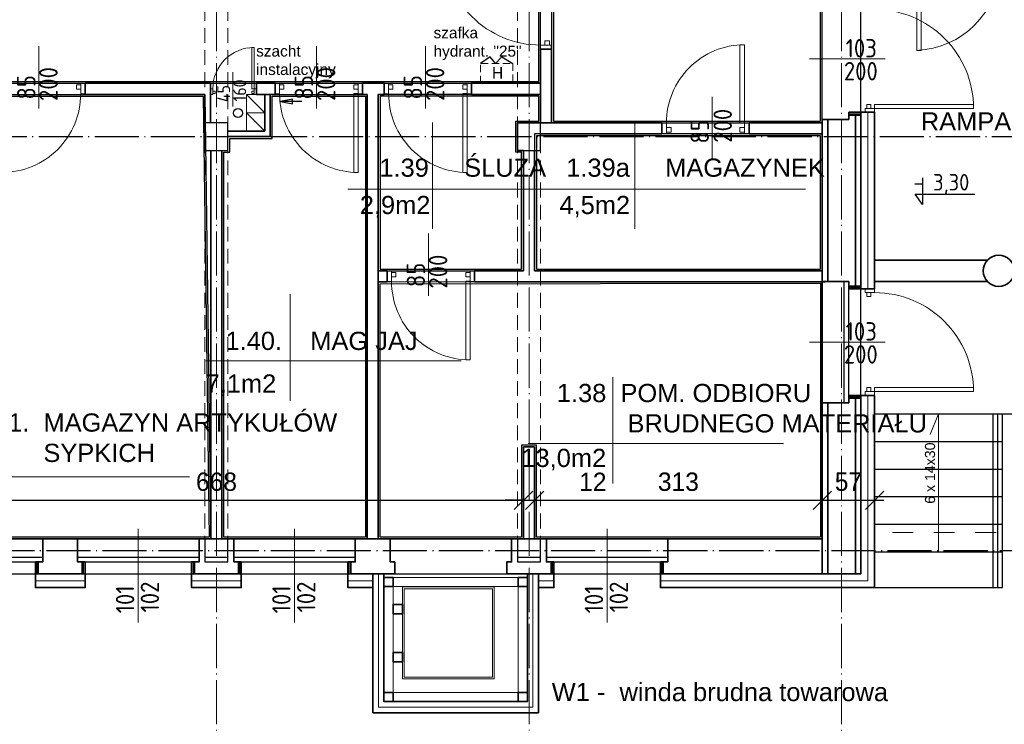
# Model space of a CAD drawing. Header units: millimetres. Extents: x -642 to 14033, y 1994 to 13520.
# Tile 70 of 72: x 11253 to 12324, y 11058 to 11825. Entities that reach past the tile are written whole.
import ezdxf

# ---------------------------------------------------------------- set-up
doc = ezdxf.new("R2010")
doc.units = ezdxf.units.MM
for name, pattern in [('3', [1, 0.5, -0.5]), ('ACAD_ISO04W100', [30.5, 24, -3, 0.5, -3]), ('KRESKOWA_X2', [12, 8, -4])]:
    doc.linetypes.add(name, pattern=pattern)
for name, color, linetype, lineweight in [('drzwi', 140, 'Continuous', 13), ('KOMINY', 43, 'Continuous', 15), ('opisy drzwi', 40, 'Continuous', 13), ('opisy pom', 3, 'Continuous', 18), ('OPISY POM. 100', 150, 'Continuous', 20), ('opisy pom.50', 3, 'Continuous', 20), ('przerywana', 7, 'KRESKOWA_X2', 9), ('sciany', 4, 'Continuous', 35), ('symetria', 7, 'ACAD_ISO04W100', 9), ('słupy', 2, 'Continuous', 30), ('wymiary', 1, 'Continuous', 13), ('ściany-OCIEPLENIE', 201, 'Continuous', 9)]:
    doc.layers.add(name, color=color, linetype=linetype, lineweight=lineweight)
doc.layers.add('kanalizacja', color=210, linetype='Continuous')
doc.layers.add('POWIERZCHNIA', color=123, linetype='Continuous', plot=False)
doc.styles.add('ISO', font='isocp.shx')
doc.styles.add('ROMANS', font='ROMANS')
doc.styles.add('SYSTEM', font='TXT')
doc.linetypes.add('BATTING', pattern='A,0.0001,-0.1,[134,ltypeshp.shx,S=0.1,R=0,X=-0.1,Y=0],-0.2,[134,ltypeshp.shx,S=0.1,R=180,X=0.1,Y=0],-0.1', length=0.4001)
doc.dimstyles.new('Jacek2', dxfattribs={"dimscale": 2, "dimtxt": 10, "dimasz": 10, "dimexe": 15, "dimexo": 15, "dimgap": 5, "dimtad": 1, "dimdec": 0, "dimzin": 0, "dimdsep": 46, "dimtxsty": 'Standard', "dimblk": 'OBLIQUE', "dimcen": 0, "dimdle": 5, "dimadec": 1, "dimazin": 0, "dimtfac": 1, "dimtdec": 0, "dimtofl": 0, "dimtmove": 0, "dimatfit": 3, "dimfxl": 1, "dimtolj": 1, "dimtzin": 0, "dimarcsym": 0})

# ---------------------------------------------------------------- blocks, each defined once
blk = doc.blocks.new('_OBLIQUE')
at = {"color": 0, "linetype": 'ByBlock'}
blk.add_line((-0.5, -0.5), (0.5, 0.5), dxfattribs=at)
blk = doc.blocks.new('*D218')
at = {"layer": 'Defpoints', "color": 0, "transparency": 16777216}
for p in [(11801.1, 11302), (11133.1, 11259.9), (11801.1, 11259.9)]:
    blk.add_point(p, dxfattribs=at)
at = {"layer": 'wymiary', "color": 0, "lineweight": -2, "transparency": 16777216}
for p, q in [((11133.1, 11289.9), (11133.1, 11332)), ((11801.1, 11289.9), (11801.1, 11332)), ((11123.1, 11302), (11811.1, 11302))]:
    blk.add_line(p, q, dxfattribs=at)
at = {"layer": 'wymiary', "color": 0, "lineweight": -2, "transparency": 16777216, "xscale": 20, "yscale": 20, "zscale": 20, "rotation": 180}
blk.add_blockref('_OBLIQUE', (11133.1, 11302), dxfattribs=at)
at = {"layer": 'wymiary', "color": 0, "lineweight": -2, "transparency": 16777216, "xscale": 20, "yscale": 20, "zscale": 20}
blk.add_blockref('_OBLIQUE', (11801.1, 11302), dxfattribs=at)
at = {"layer": 'wymiary', "color": 0, "transparency": 16777216, "insert": (11467.1, 11322), "char_height": 20, "attachment_point": 5}
blk.add_mtext('\\A1;668', dxfattribs=at)
blk = doc.blocks.new('*D219')
at = {"layer": 'Defpoints', "color": 0, "transparency": 16777216}
for p in [(11813.1, 11302), (11801.1, 11259.9), (11813.1, 11259.9)]:
    blk.add_point(p, dxfattribs=at)
at = {"layer": 'wymiary', "color": 0, "lineweight": -2, "transparency": 16777216}
for p, q in [((11801.1, 11289.9), (11801.1, 11332)), ((11813.1, 11289.9), (11813.1, 11332)), ((11801.1, 11302), (11781.1, 11302)), ((11813.1, 11302), (11899.8, 11302))]:
    blk.add_line(p, q, dxfattribs=at)
at = {"layer": 'wymiary', "color": 0, "lineweight": -2, "transparency": 16777216, "xscale": 20, "yscale": 20, "zscale": 20}
blk.add_blockref('_OBLIQUE', (11801.1, 11302), dxfattribs=at)
at = {"layer": 'wymiary', "color": 0, "lineweight": -2, "transparency": 16777216, "xscale": 20, "yscale": 20, "zscale": 20, "rotation": 180}
blk.add_blockref('_OBLIQUE', (11813.1, 11302), dxfattribs=at)
at = {"layer": 'wymiary', "color": 0, "transparency": 16777216, "insert": (11876.5, 11322), "char_height": 20, "attachment_point": 5}
blk.add_mtext('\\A1;12', dxfattribs=at)
blk = doc.blocks.new('*D220')
at = {"layer": 'Defpoints', "color": 0, "transparency": 16777216}
for p in [(12126.1, 11302), (11813.1, 11259.9), (12126.1, 11259.9)]:
    blk.add_point(p, dxfattribs=at)
at = {"layer": 'wymiary', "color": 0, "lineweight": -2, "transparency": 16777216}
for p, q in [((11813.1, 11289.9), (11813.1, 11332)), ((12126.1, 11289.9), (12126.1, 11332)), ((11803.1, 11302), (12136.1, 11302))]:
    blk.add_line(p, q, dxfattribs=at)
at = {"layer": 'wymiary', "color": 0, "lineweight": -2, "transparency": 16777216, "xscale": 20, "yscale": 20, "zscale": 20, "rotation": 180}
blk.add_blockref('_OBLIQUE', (11813.1, 11302), dxfattribs=at)
at = {"layer": 'wymiary', "color": 0, "lineweight": -2, "transparency": 16777216, "xscale": 20, "yscale": 20, "zscale": 20}
blk.add_blockref('_OBLIQUE', (12126.1, 11302), dxfattribs=at)
at = {"layer": 'wymiary', "color": 0, "transparency": 16777216, "insert": (11969.6, 11322), "char_height": 20, "attachment_point": 5}
blk.add_mtext('\\A1;313', dxfattribs=at)
blk = doc.blocks.new('*D221')
at = {"layer": 'Defpoints', "color": 0, "transparency": 16777216}
for p in [(12183.1, 11302), (12126.1, 11259.9), (12183.1, 11259.9)]:
    blk.add_point(p, dxfattribs=at)
at = {"layer": 'wymiary', "color": 0, "lineweight": -2, "transparency": 16777216}
for p, q in [((12126.1, 11289.9), (12126.1, 11332)), ((12183.1, 11289.9), (12183.1, 11332)), ((12116.1, 11302), (12193.1, 11302))]:
    blk.add_line(p, q, dxfattribs=at)
at = {"layer": 'wymiary', "color": 0, "lineweight": -2, "transparency": 16777216, "xscale": 20, "yscale": 20, "zscale": 20, "rotation": 180}
blk.add_blockref('_OBLIQUE', (12126.1, 11302), dxfattribs=at)
at = {"layer": 'wymiary', "color": 0, "lineweight": -2, "transparency": 16777216, "xscale": 20, "yscale": 20, "zscale": 20}
blk.add_blockref('_OBLIQUE', (12183.1, 11302), dxfattribs=at)
at = {"layer": 'wymiary', "color": 0, "transparency": 16777216, "insert": (12154.6, 11322), "char_height": 20, "attachment_point": 5}
blk.add_mtext('\\A1;57', dxfattribs=at)
blk = doc.blocks.new('*D411')
at = {"layer": 'Defpoints', "color": 0, "transparency": 16777216}
for p in [(12322.1, 11395.9), (12393, 11395.9), (12322.1, 11206.9)]:
    blk.add_point(p, dxfattribs=at)
at = {"layer": 'opisy pom.50', "color": 0, "lineweight": -2, "transparency": 16777216}
for p, q in [((12393, 11196.9), (12393, 11405.9)), ((12352.1, 11395.9), (12423, 11395.9)), ((12352.1, 11206.9), (12423, 11206.9))]:
    blk.add_line(p, q, dxfattribs=at)
at = {"layer": 'opisy pom.50', "color": 0, "lineweight": -2, "transparency": 16777216, "xscale": 20, "yscale": 20, "zscale": 20}
for p, rotation in [((12393, 11395.9), 90), ((12393, 11206.9), 270)]:
    blk.add_blockref('_OBLIQUE', p, dxfattribs=dict(at, rotation=rotation))
at = {"layer": 'opisy pom.50', "color": 0, "transparency": 16777216, "insert": (12373, 11301.4), "char_height": 20, "attachment_point": 5, "rotation": 90}
blk.add_mtext('\\A1;189', dxfattribs=at)

msp = doc.modelspace()

# ---------------------------------------------------------------- linework, layer by layer
for p, q in [((12126.1, 11221.9), (12126.1, 12597.4)), ((12168.1, 11221.9), (12168.1, 12597.4)), ((12126.1, 11715.9), (12126.1, 11847.9)), ((12126.1, 11545.9), (12126.1, 11677.9)), ((12126.1, 11407.9), (12126.1, 11539.9)), ((12150.1, 11407.9), (12150.1, 11539.9)), ((12155.1, 11415.9), (12155.1, 11531.9)), ((12183.1, 11395.9), (12322.1, 11395.9)), ((12183.1, 11395.9), (12339.1, 11395.9)), ((12312.1, 11206.9), (12312.1, 11395.9)), ((12317.1, 11215.9), (12317.1, 11395.9)), ((12317.1, 11206.9), (12317.1, 11395.9)), ((12322.1, 11215.9), (12322.1, 11395.9)), ((12183.1, 11365.9), (12322.1, 11365.9)), ((12183.1, 11335.9), (12322.1, 11335.9)), ((12183.1, 11305.9), (12322.1, 11305.9)), ((12183.1, 11275.9), (12322.1, 11275.9)), ((12322.1, 11206.9), (12322.1, 11275.9)), ((8720.1, 11259.9), (12126.1, 11259.9)), ((11788.1, 11259.9), (12126.1, 11259.9)), ((11146.1, 11240), (11278.1, 11240)), ((11316.1, 11240), (11448.1, 11240)), ((11454.6, 11240), (11479.6, 11240)), ((11454.6, 11240), (11479.6, 11240)), ((11486.1, 11240), (11618.1, 11240)), ((11794.6, 11240), (11819.6, 11240)), ((11794.6, 11240), (11819.6, 11240)), ((11826.1, 11240), (11958.1, 11240)), ((12183.1, 11245.9), (12322.1, 11245.9)), ((8720.1, 11221.9), (12168.1, 11221.9)), ((12183.1, 11206.9), (12322.1, 11206.9))]:
    msp.add_line(p, q)
at = {"linetype": 'ACAD_ISO04W100', "ltscale": 2}
for p, q in [((476.7, 11697.4), (13301.1, 11697.4)), ((8720.1, 11247.4), (13301.1, 11247.4))]:
    msp.add_line(p, q, dxfattribs=at)
at = {"ltscale": 2}
for p, q in [((11146.1, 11234.9), (11278.1, 11234.9)), ((11316.1, 11234.9), (11448.1, 11234.9)), ((11454.6, 11234.9), (11479.6, 11234.9)), ((11454.6, 11234.9), (11479.6, 11234.9)), ((11486.1, 11234.9), (11618.1, 11234.9)), ((11794.6, 11234.9), (11819.6, 11234.9)), ((11794.6, 11234.9), (11819.6, 11234.9)), ((11826.1, 11234.9), (11958.1, 11234.9))]:
    msp.add_line(p, q, dxfattribs=at)
for points in [[(11770.5, 11776.9), (11764.7, 11784.4), (11754.5, 11776.9)], [(11770.5, 11776.9), (11777.7, 11784.4), (11789.5, 11776.9)]]:
    msp.add_lwpolyline(points)
msp.add_lwpolyline([(12235, 11652.5), (12235, 11623.7), (12227.2, 11634.7), (12292, 11634.7)], dxfattribs=at)
at = {"layer": 'drzwi'}
for points in [[(11649.3, 11082.9), (11805.3, 11082.9), (11805.3, 11218), (11649.3, 11218)], [(11659.3, 11092.9), (11795.3, 11092.9), (11795.3, 11208), (11659.3, 11208)], [(11669.3, 11107.7), (11769.3, 11107.7), (11769.3, 11207.7), (11669.3, 11207.7)], [(11671.3, 11109.7), (11767.3, 11109.7), (11767.3, 11205.7), (11671.3, 11205.7)]]:
    msp.add_lwpolyline(points, close=True, dxfattribs=at)
for points in [[(12228.9, 11881.9, 0), (12233.6, 11881.9, 0), (12233.6, 11791.2, 0), (12228.9, 11791.2, 0), (12228.9, 11881.9, 0)], [(11508.1, 11749.4, 0), (11505.6, 11749.4, 0), (11505.6, 11794.4, 0), (11508.1, 11794.4, 0), (11508.1, 11749.4, 0)], [(11831.1, 11797, 0), (11831.1, 11792.4, 0), (11819.6, 11792.4, 0), (11819.6, 11797, 0), (11831.1, 11797, 0)], [(11829.2, 11797, 0), (11829.2, 11801.8, 0), (11824.4, 11801.8, 0), (11824.4, 11797, 0), (11829.2, 11797, 0)], [(12041.6, 11712.4, 0), (12036.6, 11712.4, 0), (12036.6, 11797.3, 0), (12041.6, 11797.4, 0), (12041.6, 11712.4, 0)], [(11319.4, 11753.7, 0), (11314.8, 11753.7, 0), (11314.8, 11748.9, 0), (11319.4, 11748.9, 0), (11319.4, 11753.7, 0)], [(11324.1, 11755.4, 0), (11319.4, 11755.4, 0), (11319.4, 11744, 0), (11324.1, 11744, 0), (11324.1, 11755.4, 0)], [(11531, 11755.4, 0), (11535.8, 11755.4, 0), (11535.8, 11744, 0), (11531, 11744, 0), (11531, 11755.4, 0)], [(11535.8, 11753.7, 0), (11540.4, 11753.7, 0), (11540.4, 11748.9, 0), (11535.8, 11748.9, 0), (11535.8, 11753.7, 0)], [(11621.3, 11753.7, 0), (11616.5, 11753.7, 0), (11616.5, 11748.9, 0), (11621.3, 11748.9, 0), (11621.3, 11753.7, 0)], [(11621.3, 11755.4, 0), (11626, 11755.4, 0), (11626, 11744, 0), (11621.3, 11744, 0), (11621.3, 11755.4, 0)], [(11649.6, 11755.4, 0), (11654.4, 11755.4, 0), (11654.4, 11744, 0), (11649.6, 11744, 0), (11649.6, 11755.4, 0)], [(11654.4, 11753.7, 0), (11659, 11753.7, 0), (11659, 11748.9, 0), (11654.4, 11748.9, 0), (11654.4, 11753.7, 0)], [(11739.9, 11753.7, 0), (11735.1, 11753.7, 0), (11735.1, 11748.9, 0), (11739.9, 11748.9, 0), (11739.9, 11753.7, 0)], [(11739.9, 11755.4, 0), (11744.6, 11755.4, 0), (11744.6, 11744, 0), (11739.9, 11744, 0), (11739.9, 11755.4, 0)], [(11463.1, 11743.4, 0), (11460.6, 11743.4, 0), (11460.6, 11749.4, 0), (11463.1, 11749.4, 0), (11463.1, 11743.4, 0)], [(11463.1, 11744.4, 0), (11465.6, 11744.4, 0), (11465.6, 11746.9, 0), (11463.1, 11746.9, 0), (11463.1, 11744.4, 0)], [(11508.1, 11744.4, 0), (11505.6, 11744.4, 0), (11505.6, 11746.9, 0), (11508.1, 11746.9, 0), (11508.1, 11744.4, 0)], [(11508.1, 11743.4, 0), (11510.6, 11743.4, 0), (11510.6, 11749.4, 0), (11508.1, 11749.4, 0), (11508.1, 11743.4, 0)], [(11621.3, 11744.2, 0), (11616.5, 11744.2, 0), (11616.5, 11658.5, 0), (11621.3, 11658.5, 0), (11621.3, 11744.2, 0)], [(11739.9, 11744.2, 0), (11735.1, 11744.2, 0), (11735.1, 11658.5, 0), (11739.9, 11658.5, 0), (11739.9, 11744.2, 0)], [(12174.6, 11728.2, 0), (12174.6, 11732.5, 0), (12178.8, 11732.5, 0), (12178.8, 11728.2, 0), (12174.6, 11728.2, 0)], [(12183.1, 11723.9, 0), (12183.1, 11732.5, 0), (12290.7, 11732.5, 0), (12290.7, 11728.2, 0), (12183.1, 11728.2, 0)], [(12172.8, 11728.2, 0), (12172.8, 11723.9, 0), (12183.1, 11723.9, 0), (12183.1, 11728.2, 0), (12172.8, 11728.2, 0)], [(11956.6, 11700.4, 0), (11951.6, 11700.4, 0), (11951.6, 11712.4, 0), (11956.6, 11712.4, 0), (11956.6, 11700.4, 0)], [(11956.6, 11702.4, 0), (11961.6, 11702.4, 0), (11961.6, 11707.4, 0), (11956.6, 11707.4, 0), (11956.6, 11702.4, 0)], [(12041.6, 11702.4, 0), (12036.6, 11702.4, 0), (12036.6, 11707.4, 0), (12041.6, 11707.4, 0), (12041.6, 11702.4, 0)], [(12041.6, 11700.4, 0), (12046.6, 11700.4, 0), (12046.6, 11712.4, 0), (12041.6, 11712.4, 0), (12041.6, 11700.4, 0)], [(11652.8, 11551.4, 0), (11657.6, 11551.4, 0), (11657.6, 11540, 0), (11652.8, 11540, 0), (11652.8, 11551.4, 0)], [(11657.6, 11549.7, 0), (11662.2, 11549.7, 0), (11662.2, 11544.9, 0), (11657.6, 11544.9, 0), (11657.6, 11549.7, 0)], [(11743.1, 11549.7, 0), (11738.3, 11549.7, 0), (11738.3, 11544.9, 0), (11743.1, 11544.9, 0), (11743.1, 11549.7, 0)], [(11743.1, 11551.4, 0), (11747.8, 11551.4, 0), (11747.8, 11540, 0), (11743.1, 11540, 0), (11743.1, 11551.4, 0)], [(11743.1, 11540.2, 0), (11738.3, 11540.2, 0), (11738.3, 11454.5, 0), (11743.1, 11454.5, 0), (11743.1, 11540.2, 0)], [(12172.8, 11527.8, 0), (12172.8, 11531.9, 0), (12183.1, 11531.9, 0), (12183.1, 11527.8, 0), (12172.8, 11527.8, 0)], [(12174.6, 11527.8, 0), (12174.6, 11523.6, 0), (12178.8, 11523.6, 0), (12178.8, 11527.8, 0), (12174.6, 11527.8, 0)], [(12172.8, 11420.2, 0), (12172.8, 11415.9, 0), (12183.1, 11415.9, 0), (12183.1, 11420.2, 0), (12172.8, 11420.2, 0)], [(12174.6, 11420.2, 0), (12174.6, 11424.5, 0), (12178.8, 11424.5, 0), (12178.8, 11420.2, 0), (12174.6, 11420.2, 0)], [(12183.1, 11415.9, 0), (12183.1, 11424.5, 0), (12290.7, 11424.5, 0), (12290.7, 11420.2, 0), (12183.1, 11420.2, 0)]]:
    msp.add_polyline3d(points, dxfattribs=at)
for centre, radius, start, end in [((11819.6, 11902.6), 105.6, 180.0002, 270.0002), ((12225.3, 11885.3), 94.1, 272.1785, 357.8252), ((12183.1, 11728.2), 107.6, 0, 90.0002), ((11508.1, 11749.4), 45, 90, 180), ((12041.6, 11712.4), 85, 90.001, 180.0014), ((11234, 11743.9), 85.4, 269.9186, 0.0853), ((11621.2, 11743.9), 85.4, 179.9147, 270.0814), ((11739.8, 11743.9), 85.4, 179.9147, 270.0814), ((11742.9, 11539.9), 85.4, 179.9147, 270.0814), ((12183.1, 11420.2), 107.6, 0, 90.0002)]:
    msp.add_arc(centre, radius, start, end, dxfattribs=at)
at = {"layer": 'kanalizacja'}
msp.add_circle((11490.5, 11723.1), 5, dxfattribs=at)
at = {"layer": 'KOMINY', "lineweight": 18}
for p, q in [((11499.6, 11743.4), (11519.6, 11723.4)), ((11499.6, 11723.4), (11519.6, 11703.4))]:
    msp.add_line(p, q, dxfattribs=at)
for points in [[(11519.6, 11723.4), (11499.6, 11723.4), (11499.6, 11743.4), (11519.6, 11743.4)], [(11519.6, 11703.4), (11499.6, 11703.4), (11499.6, 11723.4), (11519.6, 11723.4)]]:
    msp.add_lwpolyline(points, close=True, dxfattribs=at)
at = {"layer": 'KOMINY', "lineweight": 30}
msp.add_lwpolyline([(11560, 11735.8), (11536.7, 11735.8), (11549.8, 11733.2), (11549.8, 11738.3), (11536.7, 11735.8)], dxfattribs=at)
at = {"layer": 'opisy drzwi'}
for p, q in [((11273.8, 11728.2), (11273.8, 11796)), ((11575.8, 11728.2), (11575.8, 11796)), ((11694.4, 11728.2), (11694.4, 11796)), ((12112.3, 11781.9), (12194.6, 11781.9)), ((11485, 11767.4), (11485, 11730.2)), ((12006.4, 11673), (12006.4, 11740.8)), ((11697.6, 11524.2), (11697.6, 11592)), ((12112.3, 11473.9), (12194.6, 11473.9)), ((11382.1, 11270.7), (11382.1, 11169)), ((11552.1, 11270.7), (11552.1, 11169)), ((11892.1, 11270.7), (11892.1, 11169))]:
    msp.add_line(p, q, dxfattribs=at)
at = {"layer": 'opisy pom'}
for p, q in [((11702, 11597), (11702, 11712.8)), ((11922.2, 11597), (11922.2, 11712.8)), ((11610.1, 11640.4), (11887.8, 11640.4)), ((11830.2, 11640.4), (12107.9, 11640.4)), ((11547.4, 11410.2), (11547.4, 11526)), ((11455.5, 11453.6), (11733.2, 11453.6)), ((11898.1, 11320.1), (11898.1, 11435.8)), ((11806.1, 11363.5), (12083.8, 11363.5)), ((11160.2, 11327.3), (11437.9, 11327.3))]:
    msp.add_line(p, q, dxfattribs=at)
at = {"layer": 'opisy pom.50', "linetype": 'KRESKOWA_X2'}
msp.add_lwpolyline([(11789.5, 11776.9), (11789.5, 11755.4), (11754.5, 11755.4), (11754.5, 11776.9)], close=True, dxfattribs=at)
at = {"layer": 'POWIERZCHNIA'}
for points in [[(9433.1, 11985.4), (9433.1, 11755.4), (9930.1, 11755.4), (9930.1, 11697.4), (10094.6, 11697.4), (10094.6, 11755.4), (10119.6, 11755.4), (10119.6, 11584.9), (10269.6, 11584.9), (10269.6, 11755.4), (11819.6, 11755.4), (11819.6, 11985.4), (9433.1, 11985.4), (9433.1, 11985.4), (9433.1, 11985.4)], [(11165.6, 11743.4), (11454.6, 11743.4), (11461.1, 11259.9), (11133.1, 11259.9), (11133.1, 11682.4), (11139.6, 11682.4), (11139.6, 11697.4), (11165.6, 11697.4), (11165.6, 11743.4)], [(11525.6, 11743.4), (11631.1, 11743.4), (11631.1, 11259.9), (11473.1, 11259.9), (11473.1, 11682.4), (11479.6, 11682.4), (11479.6, 11697.4), (11525.6, 11697.4), (11525.6, 11743.4)], [(11643.1, 11551.4), (11801.1, 11551.4), (11801.1, 11682.4), (11794.6, 11682.4), (11794.6, 11712.4), (11819.6, 11712.4), (11819.6, 11743.4), (11643.1, 11743.4), (11643.1, 11551.4)], [(11643.1, 11539.4), (12126.1, 11539.9), (12126.1, 11259.9), (11813.1, 11259.9), (11813.1, 11359.9), (11801.1, 11359.9), (11801.1, 11259.9), (11643.1, 11259.9), (11643.1, 11539.4)]]:
    msp.add_lwpolyline(points, dxfattribs=at)
for points in [[(11831.6, 11712.4), (12126.1, 11712.4), (12126.1, 11985.4), (11831.6, 11985.4)], [(9435.1, 11983.4), (9435.1, 11757.4), (9932.1, 11757.4), (9932.1, 11699.4), (10092.6, 11699.4), (10092.6, 11757.4), (10121.6, 11757.4), (10121.6, 11586.9), (10267.6, 11586.9), (10267.6, 11757.4), (11817.6, 11757.4), (11817.6, 11983.4)], [(11833.6, 11714.4), (12124.1, 11714.4), (12124.1, 11983.4), (11833.6, 11983.4)], [(11167.6, 11741.4), (11452.7, 11741.4), (11459.1, 11261.9), (11135.1, 11261.9), (11135.1, 11680.4), (11141.6, 11680.4), (11141.6, 11695.4), (11167.6, 11695.4)], [(11527.6, 11741.4), (11629.1, 11741.4), (11629.1, 11261.9), (11475.1, 11261.9), (11475.1, 11680.4), (11481.6, 11680.4), (11481.6, 11695.4), (11527.6, 11695.4)], [(11645.1, 11553.4), (11799.1, 11553.4), (11799.1, 11680.4), (11792.6, 11680.4), (11792.6, 11714.4), (11817.6, 11714.4), (11817.6, 11741.4), (11645.1, 11741.4)], [(11813.1, 11551.4), (12126.1, 11551.4), (12126.1, 11700.4), (11813.1, 11700.4)], [(11815.1, 11553.4), (12124.1, 11553.4), (12124.1, 11698.4), (11815.1, 11698.4)], [(11645.1, 11537.4), (12124.1, 11537.9), (12124.1, 11261.9), (11815.1, 11261.9), (11815.1, 11361.9), (11799.1, 11361.9), (11799.1, 11261.9), (11645.1, 11261.9)]]:
    msp.add_lwpolyline(points, close=True, dxfattribs=at)
at = {"layer": 'przerywana', "linetype": 'KRESKOWA_X2', "ltscale": 2}
for p, q in [((11454.6, 12631.4), (11454.6, 11259.9)), ((11479.6, 12631.4), (11479.6, 11259.9)), ((11794.6, 12631.4), (11794.6, 11259.9)), ((11819.6, 12631.4), (11819.6, 11259.9))]:
    msp.add_line(p, q, dxfattribs=at)
at = {"layer": 'sciany'}
for p, q in [((11819.6, 11712.4), (11819.6, 11792.4)), ((11819.6, 11792.4), (11831.7, 11792.4)), ((11831.6, 11712.4), (11831.6, 11792.4)), ((11324.1, 11743.4), (11324.1, 11755.4)), ((11460.6, 11755.4), (11324.1, 11755.4)), ((11460.6, 11712.4), (11460.6, 11755.4)), ((11510.6, 11755.4), (11531, 11755.4)), ((11531, 11743.4), (11531, 11755.4)), ((11626, 11743.4), (11626, 11755.4)), ((11626, 11755.4), (11649.6, 11755.4)), ((11649.6, 11743.4), (11649.6, 11755.4)), ((11744.6, 11755.4), (11819.6, 11755.4)), ((11744.6, 11743.4), (11744.6, 11755.4)), ((11454.6, 11743.4), (11324.1, 11743.4)), ((11454.6, 11712.4), (11454.6, 11743.4)), ((11531, 11743.4), (11510.6, 11743.4)), ((11519.6, 11703.4), (11519.6, 11743.4)), ((11525.6, 11697.4), (11525.6, 11743.4)), ((11626, 11743.4), (11631.1, 11743.4)), ((11631.1, 11743.4), (11631.1, 11259.9)), ((11643.1, 11743.4), (11643.1, 11259.9)), ((11643.1, 11743.4), (11649.6, 11743.4)), ((11819.6, 11743.4), (11744.6, 11743.4)), ((12155.1, 11715.9), (12155.1, 11720.9)), ((12155.1, 11720.9), (12168.1, 11720.9)), ((12162.1, 11720.9), (12162.1, 11550.9)), ((12168.1, 11553.9), (12168.1, 11723.9)), ((12168.1, 11720.9), (12168.1, 11672.9)), ((12183.1, 11723.9), (12183.1, 11669.9)), ((12183.1, 11669.9), (12183.1, 11723.9)), ((11951.6, 11712.4), (11819.6, 11712.4)), ((11951.6, 11712.4), (11951.6, 11700.4)), ((12126.1, 11712.4), (12046.6, 11712.4)), ((12046.6, 11712.4), (12046.6, 11700.4)), ((12126.1, 11715.9), (12126.1, 11677.9)), ((12126.1, 11677.9), (12126.1, 11715.9)), ((12126.1, 11715.9), (12155.1, 11715.9)), ((12132.1, 11715.9), (12132.1, 11677.9)), ((11519.6, 11703.4), (11479.6, 11703.4)), ((11525.6, 11697.4), (11479.6, 11697.4)), ((11819.6, 11700.4), (11951.6, 11700.4)), ((12017.7, 11700.4), (12017.7, 11700.4)), ((12046.6, 11700.4), (12126.1, 11700.4)), ((11461.1, 11682.4), (11461.1, 11259.9)), ((11473.1, 11682.4), (11473.1, 11259.9)), ((11801.1, 11682.4), (11801.1, 11551.4)), ((11813.1, 11682.4), (11813.1, 11551.4)), ((12126.1, 11677.9), (12126.1, 11539.9)), ((12132.1, 11677.9), (12132.1, 11539.9)), ((12183.1, 11531.9), (12183.1, 11669.9)), ((12305.6, 11562.9), (12183.1, 11562.9)), ((11643.1, 11551.4), (11652.8, 11551.4)), ((11652.8, 11539.4), (11652.8, 11551.4)), ((11747.8, 11539.4), (11747.8, 11551.4)), ((11747.8, 11551.4), (11801.1, 11551.4)), ((11813.1, 11551.4), (12126.1, 11551.4)), ((12162.1, 11550.9), (12162.1, 11534.9)), ((12168.1, 11531.9), (12168.1, 11553.9)), ((12168.1, 11550.9), (12168.1, 11534.9)), ((12183.1, 11553.9), (12183.1, 11531.9)), ((11643.1, 11539.4), (11652.8, 11539.4)), ((11747.8, 11539.4), (12129.3, 11539.4)), ((12126.1, 11539.9), (12126.1, 11545.9)), ((12155.1, 11539.9), (12126.1, 11539.9)), ((12155.1, 11534.9), (12155.1, 11539.9)), ((12305.6, 11539.9), (12183.1, 11539.9)), ((12168.1, 11534.9), (12155.1, 11534.9)), ((12155.1, 11407.9), (12126.1, 11407.9)), ((12126.1, 11407.9), (12126.1, 11259.9)), ((12132.1, 11407.9), (12132.1, 11221.9)), ((12155.1, 11412.9), (12155.1, 11415.9)), ((12155.1, 11415.9), (12183.1, 11415.9)), ((12155.1, 11415.9), (12155.1, 11407.9)), ((12155.1, 11412.9), (12168.1, 11412.9)), ((12162.1, 11412.9), (12162.1, 11221.9)), ((12168.1, 11221.9), (12168.1, 11415.9)), ((12183.1, 11415.9), (12183.1, 11206.9)), ((12183.1, 11206.9), (12183.1, 11415.9)), ((11801.1, 11359.9), (11813.1, 11359.9)), ((11801.1, 11359.9), (11801.1, 11259.9)), ((11813.1, 11359.9), (11813.1, 11259.9)), ((11826.1, 11259.9), (11814.1, 11259.9)), ((12126.1, 11221.9), (12168.1, 11221.9))]:
    msp.add_line(p, q, dxfattribs=at)
for points in [[(11510.6, 11755.4), (11510.6, 11743.4)], [(12183.1, 11669.9), (12183.1, 11669.9), (12183.1, 11669.9), (12183.1, 11723.9), (12155.1, 11723.9), (12155.1, 11720.9)], [(12155.1, 11534.9), (12155.1, 11531.9), (12183.1, 11531.9), (12183.1, 11553.9), (12183.1, 11553.9), (12183.1, 11553.9)], [(11278.1, 11259.9), (11316.1, 11259.9), (11316.1, 11234.9), (11321.1, 11234.9), (11321.1, 11221.9), (11273.1, 11221.9), (11273.1, 11234.9), (11278.1, 11234.9), (11278.1, 11259.9)], [(11448.1, 11259.9), (11486.1, 11259.9), (11486.1, 11234.9), (11491.1, 11234.9), (11491.1, 11221.9), (11443.1, 11221.9), (11443.1, 11234.9), (11448.1, 11234.9), (11448.1, 11259.9)], [(11618.1, 11259.9), (11656.1, 11259.9), (11656.1, 11234.9), (11661.1, 11234.9), (11661.1, 11221.9), (11613.1, 11221.9), (11613.1, 11234.9), (11618.1, 11234.9), (11618.1, 11259.9)], [(11788.1, 11259.9), (11826.1, 11259.9), (11826.1, 11234.9), (11831.1, 11234.9), (11831.1, 11221.9), (11783.1, 11221.9), (11783.1, 11234.9), (11788.1, 11234.9), (11788.1, 11259.9)], [(11958.1, 11259.9), (12126.1, 11259.9), (12126.1, 11221.9), (12126.1, 11221.9), (12126.1, 11221.9), (11953.1, 11221.9), (11953.1, 11234.9), (11958.1, 11234.9), (11958.1, 11259.9)], [(11273.1, 11234.9), (11270.1, 11234.9), (11270.1, 11206.9), (11324.1, 11206.9), (11324.1, 11234.9), (11321.1, 11234.9)], [(11443.1, 11234.9), (11440.1, 11234.9), (11440.1, 11206.9), (11494.1, 11206.9), (11494.1, 11234.9), (11491.1, 11234.9)], [(11613.1, 11234.9), (11610.1, 11234.9), (11610.1, 11206.9), (11637.1, 11206.9), (11637.1, 11206.9), (11637.1, 11206.9)], [(11817.3, 11206.9), (11817.3, 11206.9), (11817.3, 11206.9), (11834.1, 11206.9), (11834.1, 11234.9), (11831.1, 11234.9)], [(11953.1, 11234.9), (11950.1, 11234.9), (11950.1, 11206.9), (12183.1, 11206.9), (12183.1, 11234.9), (12183.1, 11234.9)], [(11805.3, 11221.9), (11817.3, 11221.9), (11817.3, 11070.9), (11637.3, 11070.9), (11637.3, 11221.9), (11649.3, 11221.9)], [(11805.3, 11221.9), (11805.3, 11221.9), (11805.3, 11082.9), (11649.3, 11082.9), (11649.3, 11221.9)]]:
    msp.add_lwpolyline(points, dxfattribs=at)
for points in [[(11649.3, 11208), (11659.3, 11208), (11659.3, 11218), (11649.3, 11218)], [(11795.3, 11208), (11805.3, 11208), (11805.3, 11218), (11795.3, 11218)], [(11659.3, 11178.6), (11669.3, 11178.6), (11669.3, 11188.6), (11659.3, 11188.6)], [(11659.3, 11126.2), (11669.3, 11126.2), (11669.3, 11136.2), (11659.3, 11136.2)], [(11649.3, 11082.9), (11659.3, 11082.9), (11659.3, 11092.9), (11649.3, 11092.9)], [(11795.3, 11082.9), (11805.3, 11082.9), (11805.3, 11092.9), (11795.3, 11092.9)]]:
    msp.add_lwpolyline(points, close=True, dxfattribs=at)
msp.add_circle((12318.1, 11551.4), 17, dxfattribs=at)
at = {"layer": 'symetria', "linetype": 'ACAD_ISO04W100', "ltscale": 2}
for p, q in [((11467.1, 12631.4), (11467.1, 11221.9)), ((11467.1, 12631.4), (11467.1, 11033.7)), ((11807.1, 12631.4), (11807.1, 11033.7)), ((12147.1, 12631.4), (12147.1, 11033.7))]:
    msp.add_line(p, q, dxfattribs=at)
at = {"layer": 'słupy'}
for points in [[(11454.6, 11682.4), (11479.6, 11682.4), (11479.6, 11712.4), (11454.6, 11712.4)], [(11794.6, 11682.4), (11819.6, 11682.4), (11819.6, 11712.4), (11794.6, 11712.4)], [(11454.6, 11234.9), (11479.6, 11234.9), (11479.6, 11259.9), (11454.6, 11259.9)], [(11794.6, 11234.9), (11819.6, 11234.9), (11819.6, 11259.9), (11794.6, 11259.9)]]:
    msp.add_lwpolyline(points, close=True, dxfattribs=at)
at = {"layer": 'wymiary'}
for p, q in [((12252.6, 11395.9), (12243.3, 11373.5)), ((12252.6, 11245.9), (12252.6, 11395.9))]:
    msp.add_line(p, q, dxfattribs=at)
at = {"layer": 'wymiary', "linetype": '3', "ltscale": 45}
msp.add_line((13125.1, 11266.9), (12183.1, 11266.9), dxfattribs=at)
at = {"layer": 'ściany-OCIEPLENIE', "linetype": 'BATTING', "ltscale": 3}
for p, q in [((12155.1, 11722.4), (12168.1, 11722.4)), ((12155.1, 11533.4), (12168.1, 11533.4)), ((12155.1, 11414.4), (12168.1, 11414.4)), ((11271.6, 11234.9), (11271.6, 11221.9)), ((11322.6, 11234.9), (11322.6, 11221.9)), ((11441.6, 11234.9), (11441.6, 11221.9)), ((11492.6, 11234.9), (11492.6, 11221.9)), ((11611.6, 11234.9), (11611.6, 11221.9)), ((11832.6, 11234.9), (11832.6, 11221.9)), ((11951.6, 11234.9), (11951.6, 11221.9))]:
    msp.add_line(p, q, dxfattribs=at)
at = {"layer": 'ściany-OCIEPLENIE', "linetype": 'BATTING', "ltscale": 14}
for p, q in [((12175.6, 11723.9), (12175.6, 11553.9)), ((12175.6, 11553.9), (12175.6, 11531.9)), ((12175.6, 11214.4), (12175.6, 11415.9)), ((11324.1, 11214.4), (11270.1, 11214.4)), ((11494.1, 11214.4), (11440.1, 11214.4)), ((11637.1, 11214.4), (11610.1, 11214.4)), ((11834.1, 11214.4), (11817.3, 11214.4)), ((12175.6, 11214.4), (11950.1, 11214.4))]:
    msp.add_line(p, q, dxfattribs=at)
msp.add_lwpolyline([(11811.3, 11221.9), (11811.3, 11076.9), (11643.3, 11076.9), (11643.3, 11221.9)], dxfattribs=at)

# ---------------------------------------------------------------- texts
at = {"layer": 'opisy drzwi', "style": 'ISO'}
for s, p in [('103', (12151.5, 11783.6)), ('200', (12149.6, 11758.6)), ('103', (12151.5, 11475.6)), ('200', (12149.6, 11450.6))]:
    msp.add_text(s, height=20, dxfattribs=at).set_placement(p)
for s, height, p in [('200', 20, (11294.3, 11736.2)), ('200', 20, (11596.4, 11736.2)), ('200', 20, (11715, 11736.2)), ('85', 20, (11270.2, 11737.7)), ('160', 14, (11499.4, 11735.6)), ('85', 20, (11572.2, 11737.7)), ('85', 20, (11690.8, 11737.7)), ('45', 14, (11481.9, 11735)), ('200', 20, (12027.8, 11690.8)), ('85', 20, (12002.8, 11689.9)), ('200', 20, (11718.2, 11532.2)), ('85', 20, (11694, 11533.7)), ('101', 20, (11377.7, 11179)), ('102', 20, (11404.7, 11179.9)), ('101', 20, (11547.7, 11179)), ('102', 20, (11574.7, 11179.9)), ('101', 20, (11887.7, 11179)), ('102', 20, (11914.7, 11179.9))]:
    msp.add_text(s, height=height, rotation=90, dxfattribs=at).set_placement(p)
at = {"layer": 'opisy pom', "char_height": 19.8, "attachment_point": 1, "style": 'SYSTEM'}
for s, insert in [('{\\fArial|b0|i0|c238|p34;1.39     ŚLUZA}', (11644.3, 11673.6)), ('{\\fArial|b0|i0|c238|p34;1.39a     MAGAZYNEK}', (11847.6, 11673.6)), ('{\\fArial|b0|i0|c238|p34;2,9m2  }', (11623, 11633)), ('{\\fArial|b0|i0|c238|p34;4,5m2  }', (11840.2, 11633)), ('{\\fArial|b0|i0|c238|p34;1.40.    MAG JAJ}', (11476.9, 11485.2)), ('{\\fArial|b0|i0|c238|p34;7,1m2  }', (11455.3, 11438.8)), ('{\\fArial|b0|i0|c238|p34;1.38  POM. ODBIORU \\P          BRUDNEGO MATERIAŁU}', (11837.4, 11428.5)), ('{\\fArial|b0|i0|c238|p34;1.41.  MAGAZYN ARTYKUŁÓW\\P          SYPKICH}', (11202, 11396.4)), ('{\\fArial|b0|i0|c238|p34;13,0m2  }', (11798.8, 11357.9)), ('{\\fArial|b0|i0|c238|p34;W1 -  winda brudna towarowa }', (11831.8, 11103.3))]:
    msp.add_mtext(s, dxfattribs=dict(at, insert=insert))
at = {"layer": 'opisy pom', "insert": (12237.8, 11298.1), "char_height": 11, "attachment_point": 1, "rotation": 90, "style": 'ROMANS'}
msp.add_mtext('{\\fArial|b0|i0|c238|p34;6 x 14x30}', dxfattribs=at)
at = {"layer": 'OPISY POM. 100', "char_height": 12, "attachment_point": 1, "style": 'ROMANS'}
for s, insert in [('{\\fArial|b0|i0|c238|p34;szafka \\Phydrant. "25"}', (11703.2, 11816.4)), ('{\\fArial|b0|i0|c238|p34;szacht\\Pinstalacyjny}', (11510.2, 11796.5))]:
    msp.add_mtext(s, dxfattribs=dict(at, insert=insert))
at = {"layer": 'opisy pom.50', "attachment_point": 1}
for s, insert, char_height, style in [('H', (11766.9, 11773.1), 12.5, 'SYSTEM'), ('{\\fArial|b0|i0|c238|p34;RAMPA}', (12233.3, 11723.9), 19.8, 'SYSTEM'), ('{\\Fisocp.shx;- 3,30}', (12225.4, 11656.8), 18, 'ROMANS')]:
    msp.add_mtext(s, dxfattribs=dict(at, insert=insert, char_height=char_height, style=style))

# ---------------------------------------------------------------- dimensions: what is measured, and where the dimension line sits
at = {"layer": 'opisy pom.50'}
dim = msp.add_aligned_dim(p1=(12322.1, 11206.9), p2=(12322.1, 11395.9), distance=-70.9, dimstyle='Jacek2', dxfattribs=at)
dim.commit()
dim.dimension.update_dxf_attribs({"geometry": '*D411', "text_midpoint": (12373, 11301.4)})
at = {"layer": 'wymiary'}
for base, p1, p2, picture, middle in [((11801.1, 11302), (11133.1, 11259.9), (11801.1, 11259.9), '*D218', (11467.1, 11322)), ((11813.1, 11302), (11801.1, 11259.9), (11813.1, 11259.9), '*D219', (11876.5, 11322)), ((12126.1, 11302), (11813.1, 11259.9), (12126.1, 11259.9), '*D220', (11969.6, 11322)), ((12183.1, 11302), (12126.1, 11259.9), (12183.1, 11259.9), '*D221', (12154.6, 11322))]:
    dim = msp.add_linear_dim(base=base, p1=p1, p2=p2, dimstyle='Jacek2', dxfattribs=at)
    dim.commit()
    dim.dimension.update_dxf_attribs({"geometry": picture, "text_midpoint": middle})

doc.saveas('drawing.dxf')
